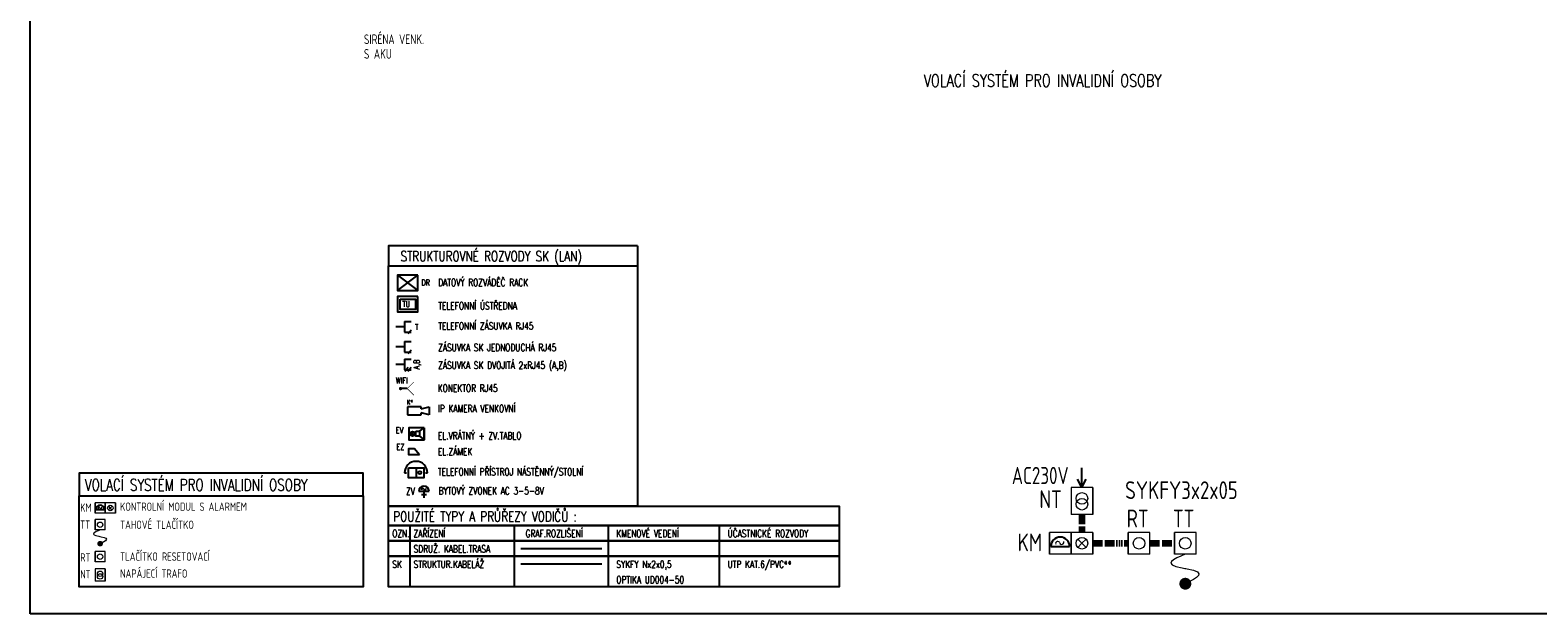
# Model space of a CAD drawing. Extents: x 171565 to 840288, y -737149 to -289557.
# Tile 41 of 59: x 449280 to 477314, y -388446 to -377588. Entities that reach past the tile are written whole.
import ezdxf
from ezdxf.enums import TextEntityAlignment as Align

# ---------------------------------------------------------------- set-up
doc = ezdxf.new("R2010")
doc.units = 0
doc.header["$MEASUREMENT"] = 0
doc.linetypes.add('ACAD_ISO15W100', pattern=[39, 12, -3, 12, -3, 0, -3, 0, -3, 0, -3])
doc.layers.add('E1', color=3, linetype='Continuous')
doc.layers.add('E2-SL', color=7, linetype='Continuous')
doc.styles.add('isocp', font='isocp.shx')
doc.styles.add('ROMANS', font='ROMANS.shx')
doc.styles.add('SIMPLEX', font='simplex.shx')

# ---------------------------------------------------------------- blocks, each defined once
blk = doc.blocks.new('A$C29C803CF')
at = {"color": 1, "linetype": 'Continuous', "lineweight": 0}
for p, q in [((46, -217, 600), (46, -15, 600)), ((46, -15, 600), (46, -217, 600)), ((248, -15, 600), (46, -15, 600)), ((248, -217, 600), (248, -15, 600)), ((248, -15, 600), (248, -217, 600)), ((450, -15, 600), (248, -15, 600)), ((450, -217, 600), (450, -15, 600)), ((450, -15, 600), (450, -217, 600)), ((248, -217, 600), (46, -217, 600)), ((450, -217, 600), (248, -217, 600))]:
    blk.add_line(p, q, dxfattribs=at)
at = {"color": 7, "linetype": 'Continuous', "lineweight": 0}
for p, q in [((311, -78, 600), (349, -116, 600)), ((349, -116, 600), (311, -78, 600)), ((311, -154, 600), (349, -116, 600)), ((349, -116, 600), (311, -154, 600)), ((387, -78, 600), (349, -116, 600)), ((349, -116, 600), (387, -78, 600)), ((349, -116, 600), (387, -154, 600))]:
    blk.add_line(p, q, dxfattribs=at)
at = {"color": 7}
blk.add_line((60, -146, 600), (234, -146, 600), dxfattribs=at)
at = {"color": 1, "linetype": 'Continuous', "lineweight": 0}
blk.add_circle((349, -116, 600), 53.8, dxfattribs=at)
at = {"color": 7}
blk.add_arc((147, -146, 600), 87.1, 0, 180, dxfattribs=at)
at = {"color": 1, "linetype": 'Continuous', "lineweight": 0}
for centre, start, end in [((124, -119, 600), 17.8258, 197.8258), ((161, -107, 600), 197.8258, 17.8258)]:
    blk.add_arc(centre, 19.6, start, end, dxfattribs=at)
blk = doc.blocks.new('A$C7DF8786D')
at = {"color": 1, "linetype": 'Continuous', "lineweight": 0}
for p, q in [((0, -202), (0, 0)), ((0, 0), (0, -202)), ((202, 0), (0, 0)), ((202, -202), (202, 0)), ((202, -202), (0, -202))]:
    blk.add_line(p, q, dxfattribs=at)
at = {"color": 1, "linetype": 'Continuous', "lineweight": 0, "const_width": 54.8, "flags": 128}
blk.add_lwpolyline([(73, -477, 1), (129, -477, 1)], format="xyb", close=True, dxfattribs=at)
at = {"color": 1, "linetype": 'Continuous', "lineweight": 0}
blk.add_circle((101, -101), 53.8, dxfattribs=at)
blk.add_spline([(101, -202), (72, -330, -600), (118, -338, -604), (101, -477)], degree=3, dxfattribs=at)
blk = doc.blocks.new('A$C2C7332F3')
at = {"color": 1, "linetype": 'Continuous', "lineweight": 0}
for p, q in [((0, -202), (0, 0)), ((0, 0), (0, -202)), ((202, 0), (0, 0)), ((202, -202), (202, 0)), ((202, -202), (0, -202))]:
    blk.add_line(p, q, dxfattribs=at)
blk.add_circle((101, -101), 53.8, dxfattribs=at)
blk = doc.blocks.new('A$C58B642AA')
at = {"color": 1, "linetype": 'Continuous', "lineweight": 0}
for p, q in [((0, 0), (0, -202)), ((202, 0), (0, 0)), ((202, -202), (202, 0)), ((202, 0), (202, -202)), ((202, -250), (0, -250)), ((202, -250), (202, -202)), ((202, -202), (202, -250))]:
    blk.add_line(p, q, dxfattribs=at)
at = {"color": 7, "linetype": 'Continuous', "lineweight": 0}
blk.add_line((0, -202), (0, -250), dxfattribs=at)
for centre in [(101, -101), (101, -155)]:
    blk.add_circle(centre, 53.8, dxfattribs=at)
blk = doc.blocks.new('TÚ')
at = {"color": 5}
for points in [[(623, 466), (0, 466), (0, 0), (623, 0)], [(78, 389), (545, 389), (545, 78), (78, 78)]]:
    blk.add_lwpolyline(points, close=True, dxfattribs=at)
at = {"color": 3, "style": 'SIMPLEX', "width": 0.75}
blk.add_attdef('STA', (148, 151, 38), '', height=180, dxfattribs=at)
blk = doc.blocks.new('T1')
at = {"color": 5}
for p, q in [((0, 0), (-265, 0)), ((0, 163), (0, -163)), ((0, 163), (206, 163)), ((0, -163), (206, -163)), ((209, -97), (103, -216))]:
    blk.add_line(p, q, dxfattribs=at)
at = {"color": 3, "style": 'SIMPLEX', "width": 0.75}
blk.add_attdef('A', (302, -82, 38), '', height=215, dxfattribs=at)
blk = doc.blocks.new('T2')
at = {"color": 5}
for p, q in [((0, 965), (0, 639)), ((0, 965), (206, 965)), ((0, 802), (-265, 802)), ((0, 639), (206, 639))]:
    blk.add_line(p, q, dxfattribs=at)
at = {"color": 7}
for p, q in [((118, 705), (12, 586)), ((209, 705), (103, 586))]:
    blk.add_line(p, q, dxfattribs=at)
at = {"color": 3, "style": 'SIMPLEX', "width": 0.75}
blk.add_attdef('A', (302, 720, 38), '', height=215, dxfattribs=at)
blk = doc.blocks.new('A$C0C3343B6')
at = {"color": 5}
for p, q in [((331, 258), (474, 365)), ((331, 107), (474, 0)), ((474, 365), (474, 0))]:
    blk.add_line(p, q, dxfattribs=at)
for points in [[(474, 365), (0, 365), (0, 0), (474, 0)], [(216, 258), (331, 258), (331, 107), (216, 107)]]:
    blk.add_lwpolyline(points, close=True, dxfattribs=at)
at = {"color": 7}
blk.add_circle((112, 179), 70, dxfattribs=at)
at = {"color": 5}
blk.add_circle((112, 179), 30.7, dxfattribs=at)
blk = doc.blocks.new('A$C5FAE3786')
at = {"color": 5}
blk.add_line((331, 0), (166, 193), dxfattribs=at)
blk.add_lwpolyline([(331, 0), (0, 0), (0, 193), (166, 193)], dxfattribs=at)
blk = doc.blocks.new('A$C41376E65')
at = {"color": 5}
for p, q in [((-117, 153), (-58, 153)), ((525, 153), (584, 153))]:
    blk.add_line(p, q, dxfattribs=at)
blk.add_line((233, 311), (233, 0))
blk.add_lwpolyline([(0, 311), (467, 311), (467, 0), (0, 0)], close=True, dxfattribs=at)
blk.add_circle((350, 159), 48)
blk.add_arc((233, 153), 351, 0, 180, dxfattribs=at)
blk = doc.blocks.new('A$C56980E5F')
at = {"color": 5}
for p, q in [((-155, 200), (155, 200)), ((-75, 100), (75, 100)), ((0, 200), (0, 0))]:
    blk.add_line(p, q, dxfattribs=at)
blk.add_arc((0, 200), 155, 0, 180, dxfattribs=at)
at = {"color": 7}
for centre, start, end in [((-41, 248), 17.8258, 197.8258), ((26, 269), 197.8258, 17.8258)]:
    blk.add_arc(centre, 35, start, end, dxfattribs=at)
blk = doc.blocks.new('A$C1C114146')
at = {"color": 5}
blk.add_line((150, -18.75), (0, -18.75), dxfattribs=at)
at = {"color": 5, "const_width": 37.5}
blk.add_lwpolyline([(-18.75, -18.75, 1), (18.75, -18.75, 1)], format="xyb", close=True, dxfattribs=at)
blk.add_lwpolyline([(-18.75, -18.75, 1), (18.75, -18.75, 1)], format="xyb", close=True, dxfattribs=at)
at = {"color": 5, "const_width": 12.5}
blk.add_lwpolyline([(300, 131.25), (150, -18.75), (150, -18.75), (300, -168.75)], dxfattribs=at)
blk = doc.blocks.new('A$C5001154E')
at = {"color": 5, "linetype": 'Continuous'}
for p, q in [((420, 240), (0, 240)), ((0, 240), (0, 0)), ((0, 0), (420, 0)), ((420, 180), (660, 240)), ((420, 180), (420, 240)), ((660, 0), (420, 60)), ((420, 0), (420, 60)), ((660, 240), (660, 0))]:
    blk.add_line(p, q, dxfattribs=at)

msp = doc.modelspace()

# ---------------------------------------------------------------- linework, layer by layer
at = {"color": 5}
for p, q in [((456111, -382431, 877), (456490, -382147, 877)), ((456111, -382147, 877), (456490, -382431, 877))]:
    msp.add_line(p, q, dxfattribs=at)
at = {"elevation": 900}
msp.add_lwpolyline([(449280, -388446), (449280, -356946), (493830, -356946), (493830, -388446)], close=True, dxfattribs=at)
at = {"color": 5, "elevation": 877}
msp.add_lwpolyline([(456490, -382147), (456111, -382147), (456111, -382431), (456490, -382431)], close=True, dxfattribs=at)
at = {"layer": 'E1', "color": 7}
for p, q in [((460572, -381603, 900), (460572, -386445, 900)), ((456337, -386801, 900), (456337, -387946, 900)), ((458287, -387946, 900), (458287, -386801, 900)), ((460027, -386801, 900), (460027, -387946, 900)), ((462091, -386801, 900), (462091, -387946, 900))]:
    msp.add_line(p, q, dxfattribs=at)
at = {"layer": 'E1', "color": 5}
for p, q in [((468837, -386097, 900), (468837, -385733, 900)), ((468837, -386097, 900), (468755, -385939, 957)), ((468837, -386097, 900), (468918, -385939, 957)), ((458405, -387517, 900), (459909, -387517, 900))]:
    msp.add_line(p, q, dxfattribs=at)
at = {"layer": 'E1', "color": 1, "linetype": 'ACAD_ISO15W100', "lineweight": 100, "ltscale": 15}
for p, q in [((468837, -386597, 900), (468837, -386932, 900)), ((469038, -387134, 900), (469697, -387134, 900)), ((470101, -387134, 900), (470557, -387134, 900))]:
    msp.add_line(p, q, dxfattribs=at)
at = {"layer": 'E1', "color": 4}
msp.add_line((458405, -387230, 900), (459909, -387230, 900), dxfattribs=at)
at = {"layer": 'E1', "color": 7, "elevation": 900}
for points in [[(460572, -381603), (455941, -381603), (455941, -381971), (460572, -381971)], [(460572, -386445), (455941, -386445), (455941, -381971), (460572, -381971)], [(455941, -387660), (455941, -387373), (464325, -387373), (464325, -387660)], [(464325, -387660), (464325, -387946), (455941, -387946), (455941, -387660)]]:
    msp.add_lwpolyline(points, dxfattribs=at)
for points in [[(450190, -386251), (455472, -386251), (455472, -385828), (450190, -385828)], [(450190, -386251), (455472, -386251), (455472, -387946), (450190, -387946)], [(455941, -386445), (464325, -386445), (464325, -386801), (455941, -386801)], [(455941, -386801), (464325, -386801), (464325, -387087), (455941, -387087)], [(455941, -387087), (464325, -387087), (464325, -387373), (455941, -387373)]]:
    msp.add_lwpolyline(points, close=True, dxfattribs=at)

# ---------------------------------------------------------------- block references
at = {"color": 5, "linetype": 'Continuous', "xscale": 0.6093749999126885, "yscale": 0.6093750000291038, "zscale": 0.6093749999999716}
for name, p in [('A$C5001154E', (456294, -384744, 923)), ('A$C56980E5F', (456602, -386286, 900))]:
    msp.add_blockref(name, p, dxfattribs=at)
at = {"color": 3, "linetype": 'Continuous', "xscale": 0.6093749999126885, "yscale": 0.6093750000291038, "zscale": 0.6093749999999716}
msp.add_blockref('A$C41376E65', (456313, -385917, 900), dxfattribs=at)
at = {"layer": 'E1', "color": 4}
ref = msp.add_blockref('TÚ', (456111, -382830, 877), dxfattribs=dict(at, xscale=0.6093749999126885, yscale=0.6093750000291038, zscale=0.6093749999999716))
ref.add_attrib('STA', 'TÚ', (456202, -382738, 900), dxfattribs={"layer": '0', "color": 5, "height": 109.7, "style": 'SIMPLEX', "width": 0.75})
ref = msp.add_blockref('T1', (456239, -383109, 877), dxfattribs=dict(at, xscale=0.6093749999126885, yscale=0.6093750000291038, zscale=0.6093749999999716))
ref.add_attrib('A', 'T', (456436, -383165, 900), dxfattribs={"layer": '0', "color": 5, "height": 110, "style": 'ROMANS', "width": 0.7})
at = {"layer": 'E1', "color": 4, "xscale": 0.6093749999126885, "yscale": 0.6093750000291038, "zscale": 0.6093749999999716}
msp.add_blockref('T1', (456239, -383481, 877), dxfattribs=at)
at = {"layer": 'E1', "color": 4}
ref = msp.add_blockref('T2', (456239, -384296, 877), dxfattribs=dict(at, xscale=0.6093749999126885, yscale=0.6093750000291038, zscale=0.6093749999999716))
ref.add_attrib('A', 'A,B', (456519, -383900, 900), dxfattribs={"layer": '0', "color": 5, "height": 103.6, "rotation": 90, "style": 'ROMANS', "width": 0.7})
at = {"layer": 'E1', "color": 3, "linetype": 'Continuous', "xscale": 0.6093749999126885, "yscale": 0.6093750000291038, "zscale": 0.6093749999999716}
for name, p in [('A$C0C3343B6', (456320, -385207, 900)), ('A$C5FAE3786', (456320, -385490, 900))]:
    msp.add_blockref(name, p, dxfattribs=at)
at = {"layer": 'E2-SL', "color": 5, "ltscale": 200, "xscale": 0.8203125, "yscale": 0.8203125, "zscale": 0.8203125}
msp.add_blockref('A$C1C114146', (456168, -384241, 900), dxfattribs=at)
at = {"layer": 'E2-SL', "linetype": 'Continuous', "lineweight": 0}
for name, p, xscale, yscale, zscale in [('A$C58B642AA', (468635, -386097, 900), 2, 2, 2), ('A$C29C803CF', (450443, -386369, -225), 0.9375, 0.9375, 0.9375), ('A$C7DF8786D', (450487, -386694, 338), 0.9375, 0.9375, 0.9375), ('A$C29C803CF', (468139, -386901, -300), 2, 2, 2), ('A$C2C7332F3', (469697, -386932, 900), 2, 2, 2), ('A$C7DF8786D', (470557, -386932, 900), 2, 2, 2), ('A$C2C7332F3', (450487, -387288, 338), 0.9375, 0.9375, 0.9375), ('A$C58B642AA', (450487, -387606, 338), 0.9375, 0.9375, 0.9375)]:
    msp.add_blockref(name, p, dxfattribs=dict(at, xscale=xscale, yscale=yscale, zscale=zscale))

# ---------------------------------------------------------------- texts
at = {"color": 5}
for tag, p, style, width in [('DR', (456556, -382339, 900), 'SIMPLEX', 0.75), ('WIFI', (456075, -384160, 923), 'ROMANS', 0.7), ('EV', (456075, -385083, 923), 'ROMANS', 0.7), ('EZ', (456090, -385394, 923), 'ROMANS', 0.7)]:
    msp.add_attdef(tag, p, '1', height=110, dxfattribs=dict(at, style=style, width=width))
at = {"layer": 'E1', "color": 95, "style": 'isocp', "width": 0.8}
for s, p in [('SIRÉNA VENK.', (455486, -377848, 900)), ('S AKU', (455486, -378120, 900))]:
    msp.add_text(s, height=180, dxfattribs=at).set_placement(p)
at = {"layer": 'E1', "color": 5, "style": 'SIMPLEX', "width": 0.75}
msp.add_text('STRUKTUROVNÉ ROZVODY SK (LAN)', height=188.66, dxfattribs=at).set_placement((456168, -381700, 900), align=Align.TOP_LEFT)
at = {"layer": 'E1', "color": 5}
for s, height, style, width, p in [('DATOVÝ ROZVÁDĚČ RACK', 134.75, 'SIMPLEX', 0.75, (456867, -382350, 900)), ('TELEFONNÍ ÚSTŘEDNA', 134.75, 'SIMPLEX', 0.75, (456867, -382784, 900)), ('TELEFONNÍ ZÁSUVKA RJ45', 134.75, 'SIMPLEX', 0.75, (456867, -383159, 900)), ('ZÁSUVKA SK JEDNODUCHÁ RJ45', 134.75, 'SIMPLEX', 0.75, (456867, -383560, 900)), ('ZÁSUVKA SK DVOJITÁ 2xRJ45 (A,B)', 134.75, 'SIMPLEX', 0.75, (456867, -383890, 900)), ('KONEKTOR RJ45', 134.75, 'SIMPLEX', 0.75, (456859, -384317, 900)), ('K*', 85.3, 'ROMANS', 0.8, (456281, -384553, 923)), ('IP KAMERA VENKOVNÍ', 134.75, 'SIMPLEX', 0.75, (456863, -384696, 923)), ('EL.VRÁTNÝ + ZV.TABLO', 134.75, 'SIMPLEX', 0.75, (456860, -385200, 923)), ('EL.ZÁMEK', 134.8, 'SIMPLEX', 0.75, (456860, -385497, 923)), ('TELEFONNÍ PŘÍSTROJ NÁSTĚNNÝ/STOLNÍ', 134.75, 'SIMPLEX', 0.75, (456860, -385871, 923)), ('AC230V', 320, 'isocp', 0.8, (467534, -386033, -15)), ('BYTOVÝ ZVONEK AC 3-5-8V', 134.75, 'SIMPLEX', 0.75, (456873, -386225, 923)), ('POUŽITÉ TYPY A PRŮŘEZY VODIČŮ :', 188.66, 'SIMPLEX', 0.75, (456031, -386731, 102)), ('ZAŘÍZENÍ', 134.8, 'SIMPLEX', 0.75, (456409, -387020, 900)), ('GRAF.ROZLIŠENÍ', 134.75, 'SIMPLEX', 0.75, (458491, -387020, 900)), ('KMENOVÉ VEDENÍ', 134.75, 'SIMPLEX', 0.75, (460179, -387020, 900)), ('ÚČASTNICKÉ ROZVODY', 134.75, 'SIMPLEX', 0.75, (462248, -387020, 900)), ('OZN.', 134.8, 'SIMPLEX', 0.75, (456013, -387020, 900)), ('STRUKTUR.KABELÁŽ', 134.75, 'SIMPLEX', 0.75, (456409, -387593, 900)), ('SK', 134.8, 'SIMPLEX', 0.75, (456013, -387593, 900))]:
    msp.add_text(s, height=height, dxfattribs=dict(at, style=style, width=width)).set_placement(p)
at = {"layer": 'E1', "color": 4, "style": 'SIMPLEX', "width": 0.75}
msp.add_text('SDRUŽ. KABEL.TRASA', height=134.75, dxfattribs=at).set_placement((456409, -387306, 900))
at = {"layer": 'E1', "color": 0, "style": 'SIMPLEX', "width": 0.75}
for s, p in [('SYKFY Nx2x0,5', (460179, -387593, 900)), ('UTP KAT.6/PVC**', (462248, -387593, 900)), ('OPTIKA UD004-50', (460179, -387879, 900))]:
    msp.add_text(s, height=134.75, dxfattribs=at).set_placement(p)
at = {"layer": 'E1', "color": 5, "style": 'SIMPLEX', "width": 0.75}
msp.add_attdef('ZV', (456269, -386234, 923), '1', height=135, dxfattribs=at)
at = {"layer": 'E2-SL', "color": 1, "style": 'SIMPLEX', "width": 0.75}
for height, p in [(231.42, (465896, -378411, 900)), (216.95, (450296, -385939, 900))]:
    msp.add_text('VOLACÍ SYSTÉM PRO INVALIDNÍ OSOBY', height=height, dxfattribs=at).set_placement(p, align=Align.TOP_LEFT)
at = {"layer": 'E2-SL', "color": 1, "style": 'isocp', "width": 0.85}
for s, height, p in [('SYKFY3x2x05', 330.6, (469640, -386311, 985)), ('NT', 330.6, (468045, -386480, 984)), ('KM', 155, (450210, -386548, 377)), ('KONTROLNÍ MODUL S ALARMEM', 154.97, (450953, -386530, 377)), ('RT', 330.6, (469668, -386837, -216)), ('TT', 330.6, (470529, -386837, -216)), ('TT', 155, (450210, -386864, 377)), ('TAHOVÉ TLAČÍTKO', 154.97, (450953, -386866, 377)), ('KM', 330.6, (467641, -387282, 984)), ('RT', 155, (450210, -387474, 377)), ('TLAČÍTKO RESETOVACÍ', 154.97, (450953, -387458, 377)), ('NT', 155, (450210, -387785, 377)), ('NAPÁJECÍ TRAFO', 154.97, (450953, -387774, 377))]:
    msp.add_text(s, height=height, dxfattribs=at).set_placement(p)

doc.saveas('drawing.dxf')
